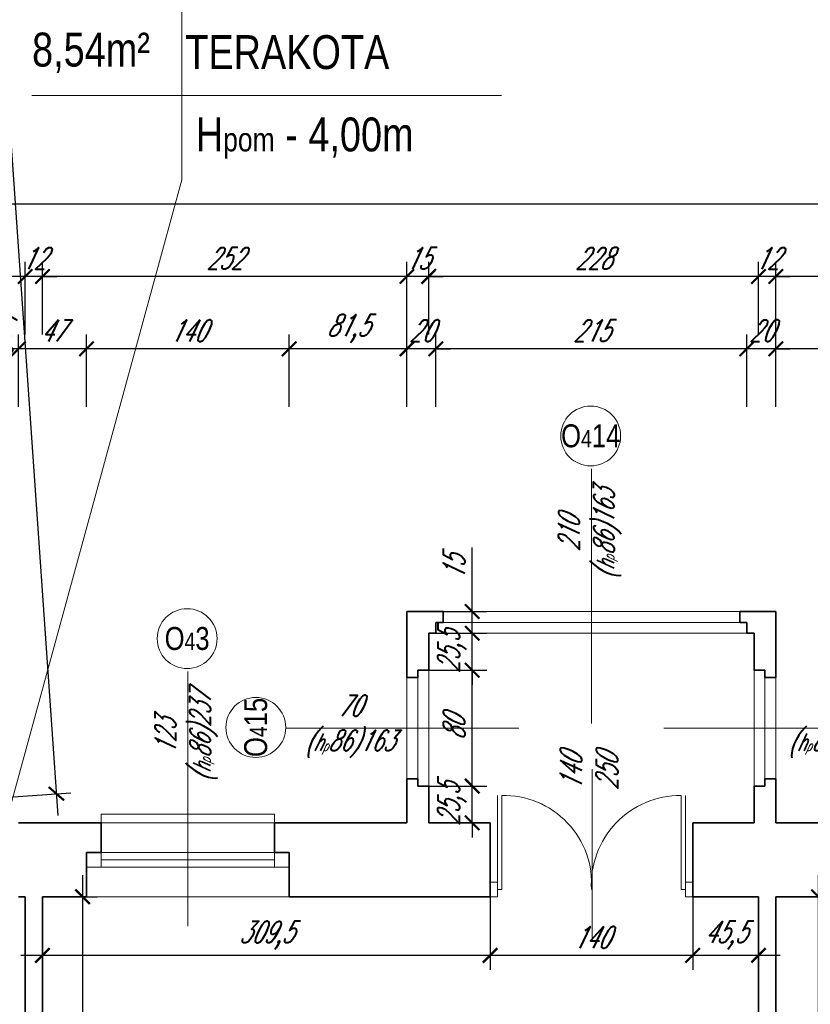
# Model space of a CAD drawing. Header units: millimetres. Extents: x 402 to 79005, y -7782 to 89952.
# Tile 48 of 256: x 23117 to 23664, y 17553 to 18233. Entities that reach past the tile are written whole.
import ezdxf

# ---------------------------------------------------------------- set-up
doc = ezdxf.new("R2010")
doc.units = ezdxf.units.MM
doc.header["$LTSCALE"] = 10
doc.linetypes.add('DASHED', pattern=[19.05, 12.7, -6.35])
doc.layers.get('0').update_dxf_attribs({"lineweight": 0})
doc.layers.get('Defpoints').update_dxf_attribs({"color": 253})
for name, color, linetype, lineweight in [('01 parter - ściany', 253, 'Continuous', 35), ('03-01_okna', 253, 'Continuous', 15), ('03_drzwi', 253, 'Continuous', 15), ('04-1_widok', 253, 'Continuous', 5), ('05-01_wymiary', 253, 'Continuous', 5), ('05-03_opis', 253, 'Continuous', 5)]:
    doc.layers.add(name, color=color, linetype=linetype, lineweight=lineweight)
doc.styles.add('ariel', font='ARIAL.TTF', dxfattribs={"width": 0.8})
doc.styles.add('ariel_wym', font='simplex.shx', dxfattribs={"width": 0.65, "oblique": 25})
doc.dimstyles.new('ariel 50', dxfattribs={"dimtxt": 15, "dimasz": 10, "dimexe": 10, "dimexo": 0, "dimgap": 5, "dimtad": 1, "dimdec": 1, "dimrnd": 0.5, "dimtxsty": 'ariel_wym', "dimblk": 'ARCHTICK', "dimcen": 2.5, "dimdle": 15, "dimazin": 0, "dimtfac": 1, "dimtdec": 1, "dimtix": 1, "dimtmove": 0, "dimatfit": 3, "dimldrblk": 'DOT', "dimfxl": 0, "dimarcsym": 0})
doc.dimstyles.new('ariel 50 wnętrze', dxfattribs={"dimtxt": 15, "dimasz": 10, "dimexe": 10, "dimexo": 0, "dimgap": 5, "dimtad": 1, "dimdec": 1, "dimrnd": 0.5, "dimtxsty": 'ariel_wym', "dimblk": 'ARCHTICK', "dimcen": 2.5, "dimdle": 15, "dimazin": 0, "dimtfac": 1, "dimtdec": 1, "dimtix": 1, "dimtmove": 0, "dimatfit": 3, "dimldrblk": 'DOT', "dimfxl": 0, "dimarcsym": 0})

# ---------------------------------------------------------------- blocks, each defined once
blk = doc.blocks.new('_ArchTick')
at = {"color": 0, "linetype": 'ByBlock', "const_width": 0.15}
blk.add_lwpolyline([(-0.5, -0.5), (0.5, 0.5)], dxfattribs=at)
blk = doc.blocks.new('*D3335')
at = {"layer": '05-01_wymiary', "color": 0, "lineweight": -2}
for p, q in [((23096.84, 18356.4), (23143.88, 17683.64)), ((23057.98, 18338.64), (23107.86, 18342.13)), ((23102.93, 17695.81), (23152.81, 17699.3))]:
    blk.add_line(p, q, dxfattribs=at)
at = {"layer": 'Defpoints', "color": 0, "lineweight": 0}
for p in [(22809.31, 18321.25), (23142.84, 17698.6), (22854.26, 17678.43)]:
    blk.add_point(p, dxfattribs=at)
at = {"layer": '05-01_wymiary', "color": 0, "lineweight": -2, "xscale": 10, "yscale": 10, "zscale": 10}
for p, rotation in [((23097.88, 18341.43), 94.0000000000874), ((23142.84, 17698.6), 274.0000000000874)]:
    blk.add_blockref('_ArchTick', p, dxfattribs=dict(at, rotation=rotation))
at = {"layer": '05-01_wymiary', "color": 0, "insert": (23106.47, 18019.05), "char_height": 15, "attachment_point": 5, "rotation": 94, "style": 'ariel_wym'}
blk.add_mtext('644,5', dxfattribs=at)
blk = doc.blocks.new('_Dot')
at = {"color": 0, "linetype": 'ByBlock', "lineweight": -2}
blk.add_line((-0.5, 0), (-1, 0), dxfattribs=at)
at = {"color": 0, "linetype": 'ByBlock', "const_width": 0.5}
blk.add_lwpolyline([(-0.25, 0, 1), (0.25, 0, 1)], format="xyb", close=True, dxfattribs=at)
blk = doc.blocks.new('*D2943')
at = {"layer": '05-01_wymiary', "color": 0, "lineweight": -2}
for p, q in [((23669.68, 17259.4), (23669.68, 17642.4)), ((23659.68, 17627.4), (23679.68, 17627.4)), ((23659.68, 17274.4), (23679.68, 17274.4))]:
    blk.add_line(p, q, dxfattribs=at)
at = {"layer": 'Defpoints', "color": 0, "lineweight": 0}
for p in [(23640.23, 17627.4), (23669.68, 17627.4), (23640.23, 17274.4)]:
    blk.add_point(p, dxfattribs=at)
at = {"layer": '05-01_wymiary', "color": 0, "lineweight": -2, "xscale": 10, "yscale": 10, "zscale": 10}
for p, rotation in [((23669.68, 17627.4), 90), ((23669.68, 17274.4), 270)]:
    blk.add_blockref('_ArchTick', p, dxfattribs=dict(at, rotation=rotation))
at = {"layer": '05-01_wymiary', "color": 0, "insert": (23657.18, 17450.9), "char_height": 15, "attachment_point": 5, "rotation": 90, "style": 'ariel_wym'}
blk.add_mtext('353', dxfattribs=at)
blk = doc.blocks.new('*D2956')
at = {"layer": '05-01_wymiary', "color": 0, "lineweight": -2}
for p, q in [((23160.95, 17642.4), (23160.95, 17259.4)), ((23150.95, 17627.4), (23170.95, 17627.4)), ((23150.95, 17274.4), (23170.95, 17274.4))]:
    blk.add_line(p, q, dxfattribs=at)
at = {"layer": 'Defpoints', "color": 0, "lineweight": 0}
for p in [(23133.23, 17627.4), (23133.23, 17274.4), (23160.95, 17274.4)]:
    blk.add_point(p, dxfattribs=at)
at = {"layer": '05-01_wymiary', "color": 0, "lineweight": -2, "xscale": 10, "yscale": 10, "zscale": 10}
for p, rotation in [((23160.95, 17627.4), 90), ((23160.95, 17274.4), 270)]:
    blk.add_blockref('_ArchTick', p, dxfattribs=dict(at, rotation=rotation))
at = {"layer": '05-01_wymiary', "color": 0, "insert": (23148.45, 17450.9), "char_height": 15, "attachment_point": 5, "rotation": 90, "style": 'ariel_wym'}
blk.add_mtext('353', dxfattribs=at)
blk = doc.blocks.new('*D3009')
at = {"layer": '05-01_wymiary', "color": 0, "lineweight": -2}
for p, q in [((23640.22, 17965.92), (23640.22, 18015.92)), ((23718.23, 17965.92), (23718.23, 18015.92)), ((23733.23, 18005.92), (23625.22, 18005.92))]:
    blk.add_line(p, q, dxfattribs=at)
at = {"layer": 'Defpoints', "color": 0, "lineweight": 0}
for p in [(23640.22, 18005.92), (23640.22, 17824.4), (23718.23, 17627.4)]:
    blk.add_point(p, dxfattribs=at)
at = {"layer": '05-01_wymiary', "color": 0, "lineweight": -2, "xscale": 10, "yscale": 10, "zscale": 10, "rotation": 180}
blk.add_blockref('_ArchTick', (23640.22, 18005.92), dxfattribs=at)
at = {"layer": '05-01_wymiary', "color": 0, "lineweight": -2, "xscale": 10, "yscale": 10, "zscale": 10}
blk.add_blockref('_ArchTick', (23718.23, 18005.92), dxfattribs=at)
at = {"layer": '05-01_wymiary', "color": 0, "insert": (23679.23, 18018.42), "char_height": 15, "attachment_point": 5, "style": 'ariel_wym'}
blk.add_mtext('78', dxfattribs=at)
blk = doc.blocks.new('*D3010')
at = {"layer": '05-01_wymiary', "color": 0, "lineweight": -2}
for p, q in [((23405.22, 17965.92), (23405.22, 18015.92)), ((23620.22, 17965.92), (23620.22, 18015.92)), ((23635.22, 18005.92), (23390.22, 18005.92))]:
    blk.add_line(p, q, dxfattribs=at)
at = {"layer": 'Defpoints', "color": 0, "lineweight": 0}
for p in [(23405.22, 18005.92), (23405.22, 17809.4), (23620.22, 17809.4)]:
    blk.add_point(p, dxfattribs=at)
at = {"layer": '05-01_wymiary', "color": 0, "lineweight": -2, "xscale": 10, "yscale": 10, "zscale": 10, "rotation": 180}
blk.add_blockref('_ArchTick', (23405.22, 18005.92), dxfattribs=at)
at = {"layer": '05-01_wymiary', "color": 0, "lineweight": -2, "xscale": 10, "yscale": 10, "zscale": 10}
blk.add_blockref('_ArchTick', (23620.22, 18005.92), dxfattribs=at)
at = {"layer": '05-01_wymiary', "color": 0, "insert": (23512.72, 18018.42), "char_height": 15, "attachment_point": 5, "style": 'ariel_wym'}
blk.add_mtext('215', dxfattribs=at)
blk = doc.blocks.new('*D3011')
at = {"layer": '05-01_wymiary', "color": 0, "lineweight": -2}
for p, q in [((23385.22, 17965.92), (23385.22, 18015.92)), ((23405.22, 17965.92), (23405.22, 18015.92)), ((23385.22, 18005.92), (23375.22, 18005.92)), ((23405.22, 18005.92), (23385.22, 18005.92)), ((23405.22, 18005.92), (23415.22, 18005.92))]:
    blk.add_line(p, q, dxfattribs=at)
at = {"layer": 'Defpoints', "color": 0, "lineweight": 0}
for p in [(23385.22, 18005.92), (23385.22, 17824.4), (23405.22, 17809.4)]:
    blk.add_point(p, dxfattribs=at)
at = {"layer": '05-01_wymiary', "color": 0, "lineweight": -2, "xscale": 10, "yscale": 10, "zscale": 10}
blk.add_blockref('_ArchTick', (23385.22, 18005.92), dxfattribs=at)
at = {"layer": '05-01_wymiary', "color": 0, "lineweight": -2, "xscale": 10, "yscale": 10, "zscale": 10, "rotation": 180}
blk.add_blockref('_ArchTick', (23405.22, 18005.92), dxfattribs=at)
at = {"layer": '05-01_wymiary', "color": 0, "insert": (23395.22, 18018.42), "char_height": 15, "attachment_point": 5, "style": 'ariel_wym'}
blk.add_mtext('20', dxfattribs=at)
blk = doc.blocks.new('*D3012')
at = {"layer": '05-01_wymiary', "color": 0, "lineweight": -2}
for p, q in [((23620.22, 17965.92), (23620.22, 18015.92)), ((23640.22, 17965.92), (23640.22, 18015.92)), ((23620.22, 18005.92), (23610.22, 18005.92)), ((23640.22, 18005.92), (23620.22, 18005.92)), ((23640.22, 18005.92), (23650.22, 18005.92))]:
    blk.add_line(p, q, dxfattribs=at)
at = {"layer": 'Defpoints', "color": 0, "lineweight": 0}
for p in [(23620.22, 18005.92), (23640.22, 17824.4), (23620.22, 17809.4)]:
    blk.add_point(p, dxfattribs=at)
at = {"layer": '05-01_wymiary', "color": 0, "lineweight": -2, "xscale": 10, "yscale": 10, "zscale": 10}
blk.add_blockref('_ArchTick', (23620.22, 18005.92), dxfattribs=at)
at = {"layer": '05-01_wymiary', "color": 0, "lineweight": -2, "xscale": 10, "yscale": 10, "zscale": 10, "rotation": 180}
blk.add_blockref('_ArchTick', (23640.22, 18005.92), dxfattribs=at)
at = {"layer": '05-01_wymiary', "color": 0, "insert": (23630.22, 18018.42), "char_height": 15, "attachment_point": 5, "style": 'ariel_wym'}
blk.add_mtext('20', dxfattribs=at)
blk = doc.blocks.new('*D3013')
at = {"layer": '05-01_wymiary', "color": 0, "lineweight": -2}
for p, q in [((23303.72, 17965.92), (23303.72, 18015.92)), ((23385.22, 17965.92), (23385.22, 18015.92)), ((23400.22, 18005.92), (23288.72, 18005.92))]:
    blk.add_line(p, q, dxfattribs=at)
at = {"layer": 'Defpoints', "color": 0, "lineweight": 0}
for p in [(23303.72, 18005.92), (23385.22, 17824.4), (23303.72, 17627.4)]:
    blk.add_point(p, dxfattribs=at)
at = {"layer": '05-01_wymiary', "color": 0, "lineweight": -2, "xscale": 10, "yscale": 10, "zscale": 10, "rotation": 180}
blk.add_blockref('_ArchTick', (23303.72, 18005.92), dxfattribs=at)
at = {"layer": '05-01_wymiary', "color": 0, "lineweight": -2, "xscale": 10, "yscale": 10, "zscale": 10}
blk.add_blockref('_ArchTick', (23385.22, 18005.92), dxfattribs=at)
at = {"layer": '05-01_wymiary', "color": 0, "insert": (23344.47, 18019.85), "char_height": 15, "attachment_point": 5, "style": 'ariel_wym'}
blk.add_mtext('81,5', dxfattribs=at)
blk = doc.blocks.new('*D3014')
at = {"layer": '05-01_wymiary', "color": 0, "lineweight": -2}
for p, q in [((23163.72, 17965.92), (23163.72, 18015.92)), ((23303.72, 17965.92), (23303.72, 18015.92)), ((23318.72, 18005.92), (23148.72, 18005.92))]:
    blk.add_line(p, q, dxfattribs=at)
at = {"layer": 'Defpoints', "color": 0, "lineweight": 0}
for p in [(23163.72, 18005.92), (23163.72, 17627.4), (23303.72, 17627.4)]:
    blk.add_point(p, dxfattribs=at)
at = {"layer": '05-01_wymiary', "color": 0, "lineweight": -2, "xscale": 10, "yscale": 10, "zscale": 10, "rotation": 180}
blk.add_blockref('_ArchTick', (23163.72, 18005.92), dxfattribs=at)
at = {"layer": '05-01_wymiary', "color": 0, "lineweight": -2, "xscale": 10, "yscale": 10, "zscale": 10}
blk.add_blockref('_ArchTick', (23303.72, 18005.92), dxfattribs=at)
at = {"layer": '05-01_wymiary', "color": 0, "insert": (23233.72, 18018.42), "char_height": 15, "attachment_point": 5, "style": 'ariel_wym'}
blk.add_mtext('140', dxfattribs=at)
blk = doc.blocks.new('*D3015')
at = {"layer": '05-01_wymiary', "color": 0, "lineweight": -2}
for p, q in [((23116.73, 17965.92), (23116.73, 18015.92)), ((23163.72, 17965.92), (23163.72, 18015.92)), ((23178.72, 18005.92), (23101.73, 18005.92))]:
    blk.add_line(p, q, dxfattribs=at)
at = {"layer": 'Defpoints', "color": 0, "lineweight": 0}
for p in [(23116.73, 18005.92), (23116.73, 17627.43), (23163.72, 17627.4)]:
    blk.add_point(p, dxfattribs=at)
at = {"layer": '05-01_wymiary', "color": 0, "lineweight": -2, "xscale": 10, "yscale": 10, "zscale": 10, "rotation": 180}
blk.add_blockref('_ArchTick', (23116.73, 18005.92), dxfattribs=at)
at = {"layer": '05-01_wymiary', "color": 0, "lineweight": -2, "xscale": 10, "yscale": 10, "zscale": 10}
blk.add_blockref('_ArchTick', (23163.72, 18005.92), dxfattribs=at)
at = {"layer": '05-01_wymiary', "color": 0, "insert": (23140.22, 18018.42), "char_height": 15, "attachment_point": 5, "style": 'ariel_wym'}
blk.add_mtext('47', dxfattribs=at)
blk = doc.blocks.new('*D3016')
at = {"layer": '05-01_wymiary', "color": 0, "lineweight": -2}
for p, q in [((22976.73, 17965.92), (22976.73, 18015.92)), ((23116.73, 17965.92), (23116.73, 18015.92)), ((23131.73, 18005.92), (22961.73, 18005.92))]:
    blk.add_line(p, q, dxfattribs=at)
at = {"layer": 'Defpoints', "color": 0, "lineweight": 0}
for p in [(22976.73, 18005.92), (22976.73, 17627.43), (23116.73, 17627.43)]:
    blk.add_point(p, dxfattribs=at)
at = {"layer": '05-01_wymiary', "color": 0, "lineweight": -2, "xscale": 10, "yscale": 10, "zscale": 10, "rotation": 180}
blk.add_blockref('_ArchTick', (22976.73, 18005.92), dxfattribs=at)
at = {"layer": '05-01_wymiary', "color": 0, "lineweight": -2, "xscale": 10, "yscale": 10, "zscale": 10}
blk.add_blockref('_ArchTick', (23116.73, 18005.92), dxfattribs=at)
at = {"layer": '05-01_wymiary', "color": 0, "insert": (23046.73, 18018.42), "char_height": 15, "attachment_point": 5, "style": 'ariel_wym'}
blk.add_mtext('140', dxfattribs=at)
blk = doc.blocks.new('*D3036')
at = {"layer": '05-01_wymiary', "color": 0, "lineweight": -2}
for p, q in [((23640.23, 18015.92), (23640.23, 18065.92)), ((24109.23, 18015.92), (24109.23, 18065.92)), ((24124.23, 18055.92), (23625.23, 18055.92))]:
    blk.add_line(p, q, dxfattribs=at)
at = {"layer": 'Defpoints', "color": 0, "lineweight": 0}
for p in [(23640.23, 18055.92), (24109.23, 17824.4), (23640.23, 17627.4)]:
    blk.add_point(p, dxfattribs=at)
at = {"layer": '05-01_wymiary', "color": 0, "lineweight": -2, "xscale": 10, "yscale": 10, "zscale": 10, "rotation": 180}
blk.add_blockref('_ArchTick', (23640.23, 18055.92), dxfattribs=at)
at = {"layer": '05-01_wymiary', "color": 0, "lineweight": -2, "xscale": 10, "yscale": 10, "zscale": 10}
blk.add_blockref('_ArchTick', (24109.23, 18055.92), dxfattribs=at)
at = {"layer": '05-01_wymiary', "color": 0, "insert": (23874.73, 18068.42), "char_height": 15, "attachment_point": 5, "style": 'ariel_wym'}
blk.add_mtext('469', dxfattribs=at)
blk = doc.blocks.new('*D3037')
at = {"layer": '05-01_wymiary', "color": 0, "lineweight": -2}
for p, q in [((23628.23, 18015.92), (23628.23, 18065.92)), ((23640.23, 18015.92), (23640.23, 18065.92)), ((23628.23, 18055.92), (23618.23, 18055.92)), ((23640.23, 18055.92), (23628.23, 18055.92)), ((23640.23, 18055.92), (23650.23, 18055.92))]:
    blk.add_line(p, q, dxfattribs=at)
at = {"layer": 'Defpoints', "color": 0, "lineweight": 0}
for p in [(23628.23, 18055.92), (23628.23, 17627.4), (23640.23, 17627.4)]:
    blk.add_point(p, dxfattribs=at)
at = {"layer": '05-01_wymiary', "color": 0, "lineweight": -2, "xscale": 10, "yscale": 10, "zscale": 10}
blk.add_blockref('_ArchTick', (23628.23, 18055.92), dxfattribs=at)
at = {"layer": '05-01_wymiary', "color": 0, "lineweight": -2, "xscale": 10, "yscale": 10, "zscale": 10, "rotation": 180}
blk.add_blockref('_ArchTick', (23640.23, 18055.92), dxfattribs=at)
at = {"layer": '05-01_wymiary', "color": 0, "insert": (23634.23, 18068.42), "char_height": 15, "attachment_point": 5, "style": 'ariel_wym'}
blk.add_mtext('12', dxfattribs=at)
blk = doc.blocks.new('*D3038')
at = {"layer": '05-01_wymiary', "color": 0, "lineweight": -2}
for p, q in [((23400.22, 18015.92), (23400.22, 18065.92)), ((23628.23, 18015.92), (23628.23, 18065.92)), ((23643.23, 18055.92), (23385.22, 18055.92))]:
    blk.add_line(p, q, dxfattribs=at)
at = {"layer": 'Defpoints', "color": 0, "lineweight": 0}
for p in [(23400.22, 18055.92), (23400.22, 17809.4), (23628.23, 17627.4)]:
    blk.add_point(p, dxfattribs=at)
at = {"layer": '05-01_wymiary', "color": 0, "lineweight": -2, "xscale": 10, "yscale": 10, "zscale": 10, "rotation": 180}
blk.add_blockref('_ArchTick', (23400.22, 18055.92), dxfattribs=at)
at = {"layer": '05-01_wymiary', "color": 0, "lineweight": -2, "xscale": 10, "yscale": 10, "zscale": 10}
blk.add_blockref('_ArchTick', (23628.23, 18055.92), dxfattribs=at)
at = {"layer": '05-01_wymiary', "color": 0, "insert": (23514.23, 18068.42), "char_height": 15, "attachment_point": 5, "style": 'ariel_wym'}
blk.add_mtext('228', dxfattribs=at)
blk = doc.blocks.new('*D3039')
at = {"layer": '05-01_wymiary', "color": 0, "lineweight": -2}
for p, q in [((23385.22, 18015.92), (23385.22, 18065.92)), ((23400.22, 18015.92), (23400.22, 18065.92)), ((23385.22, 18055.92), (23375.22, 18055.92)), ((23400.22, 18055.92), (23385.22, 18055.92)), ((23400.22, 18055.92), (23410.22, 18055.92))]:
    blk.add_line(p, q, dxfattribs=at)
at = {"layer": 'Defpoints', "color": 0, "lineweight": 0}
for p in [(23385.22, 18055.92), (23385.22, 17824.4), (23400.22, 17809.4)]:
    blk.add_point(p, dxfattribs=at)
at = {"layer": '05-01_wymiary', "color": 0, "lineweight": -2, "xscale": 10, "yscale": 10, "zscale": 10}
blk.add_blockref('_ArchTick', (23385.22, 18055.92), dxfattribs=at)
at = {"layer": '05-01_wymiary', "color": 0, "lineweight": -2, "xscale": 10, "yscale": 10, "zscale": 10, "rotation": 180}
blk.add_blockref('_ArchTick', (23400.22, 18055.92), dxfattribs=at)
at = {"layer": '05-01_wymiary', "color": 0, "insert": (23392.72, 18068.42), "char_height": 15, "attachment_point": 5, "style": 'ariel_wym'}
blk.add_mtext('15', dxfattribs=at)
blk = doc.blocks.new('*D3040')
at = {"layer": '05-01_wymiary', "color": 0, "lineweight": -2}
for p, q in [((23133.23, 18015.92), (23133.23, 18065.92)), ((23385.22, 18015.92), (23385.22, 18065.92)), ((23400.22, 18055.92), (23118.23, 18055.92))]:
    blk.add_line(p, q, dxfattribs=at)
at = {"layer": 'Defpoints', "color": 0, "lineweight": 0}
for p in [(23133.23, 18055.92), (23385.22, 17824.4), (23133.23, 17627.4)]:
    blk.add_point(p, dxfattribs=at)
at = {"layer": '05-01_wymiary', "color": 0, "lineweight": -2, "xscale": 10, "yscale": 10, "zscale": 10, "rotation": 180}
blk.add_blockref('_ArchTick', (23133.23, 18055.92), dxfattribs=at)
at = {"layer": '05-01_wymiary', "color": 0, "lineweight": -2, "xscale": 10, "yscale": 10, "zscale": 10}
blk.add_blockref('_ArchTick', (23385.22, 18055.92), dxfattribs=at)
at = {"layer": '05-01_wymiary', "color": 0, "insert": (23259.23, 18068.42), "char_height": 15, "attachment_point": 5, "style": 'ariel_wym'}
blk.add_mtext('252', dxfattribs=at)
blk = doc.blocks.new('*D3041')
at = {"layer": '05-01_wymiary', "color": 0, "lineweight": -2}
for p, q in [((23121.23, 18015.92), (23121.23, 18065.92)), ((23133.23, 18015.92), (23133.23, 18065.92)), ((23121.23, 18055.92), (23111.23, 18055.92)), ((23133.23, 18055.92), (23121.23, 18055.92)), ((23133.23, 18055.92), (23143.23, 18055.92))]:
    blk.add_line(p, q, dxfattribs=at)
at = {"layer": 'Defpoints', "color": 0, "lineweight": 0}
for p in [(23121.23, 18055.92), (23121.23, 17627.4), (23133.23, 17627.4)]:
    blk.add_point(p, dxfattribs=at)
at = {"layer": '05-01_wymiary', "color": 0, "lineweight": -2, "xscale": 10, "yscale": 10, "zscale": 10}
blk.add_blockref('_ArchTick', (23121.23, 18055.92), dxfattribs=at)
at = {"layer": '05-01_wymiary', "color": 0, "lineweight": -2, "xscale": 10, "yscale": 10, "zscale": 10, "rotation": 180}
blk.add_blockref('_ArchTick', (23133.23, 18055.92), dxfattribs=at)
at = {"layer": '05-01_wymiary', "color": 0, "insert": (23127.23, 18068.42), "char_height": 15, "attachment_point": 5, "style": 'ariel_wym'}
blk.add_mtext('12', dxfattribs=at)
blk = doc.blocks.new('*D3042')
at = {"layer": '05-01_wymiary', "color": 0, "lineweight": -2}
for p, q in [((22857.82, 18015.92), (22857.82, 18065.92)), ((23121.23, 18015.92), (23121.23, 18065.92)), ((23136.23, 18055.92), (22842.82, 18055.92))]:
    blk.add_line(p, q, dxfattribs=at)
at = {"layer": 'Defpoints', "color": 0, "lineweight": 0}
for p in [(22857.82, 18055.92), (22857.82, 17627.4), (23121.23, 17627.4)]:
    blk.add_point(p, dxfattribs=at)
at = {"layer": '05-01_wymiary', "color": 0, "lineweight": -2, "xscale": 10, "yscale": 10, "zscale": 10, "rotation": 180}
blk.add_blockref('_ArchTick', (22857.82, 18055.92), dxfattribs=at)
at = {"layer": '05-01_wymiary', "color": 0, "lineweight": -2, "xscale": 10, "yscale": 10, "zscale": 10}
blk.add_blockref('_ArchTick', (23121.23, 18055.92), dxfattribs=at)
at = {"layer": '05-01_wymiary', "color": 0, "insert": (22989.53, 18069.85), "char_height": 15, "attachment_point": 5, "style": 'ariel_wym'}
blk.add_mtext('263,5', dxfattribs=at)
blk = doc.blocks.new('*D3043')
at = {"layer": '05-01_wymiary', "color": 0, "lineweight": -2}
for p, q in [((22857.82, 18065.92), (22857.82, 18115.92)), ((27678.23, 18065.92), (27678.23, 18115.92)), ((27693.23, 18105.92), (22842.82, 18105.92))]:
    blk.add_line(p, q, dxfattribs=at)
at = {"layer": 'Defpoints', "color": 0, "lineweight": 0}
for p in [(22857.82, 18105.92), (27678.23, 17640.4), (22857.82, 17627.4)]:
    blk.add_point(p, dxfattribs=at)
at = {"layer": '05-01_wymiary', "color": 0, "lineweight": -2, "xscale": 10, "yscale": 10, "zscale": 10, "rotation": 180}
blk.add_blockref('_ArchTick', (22857.82, 18105.92), dxfattribs=at)
at = {"layer": '05-01_wymiary', "color": 0, "lineweight": -2, "xscale": 10, "yscale": 10, "zscale": 10}
blk.add_blockref('_ArchTick', (27678.23, 18105.92), dxfattribs=at)
at = {"layer": '05-01_wymiary', "color": 0, "insert": (25268.03, 18119.85), "char_height": 15, "attachment_point": 5, "style": 'ariel_wym'}
blk.add_mtext('4820,5', dxfattribs=at)
blk = doc.blocks.new('*D3046')
at = {"layer": '05-01_wymiary', "color": 0, "lineweight": -2}
for p, q in [((23582.72, 17626.91), (23582.72, 17576.91)), ((23628.23, 17626.91), (23628.23, 17576.91)), ((23643.23, 17586.91), (23567.72, 17586.91))]:
    blk.add_line(p, q, dxfattribs=at)
at = {"layer": 'Defpoints', "color": 0, "lineweight": 0}
for p in [(23582.72, 17627.4), (23628.23, 17627.4), (23582.72, 17586.91)]:
    blk.add_point(p, dxfattribs=at)
at = {"layer": '05-01_wymiary', "color": 0, "lineweight": -2, "xscale": 10, "yscale": 10, "zscale": 10, "rotation": 180}
blk.add_blockref('_ArchTick', (23582.72, 17586.91), dxfattribs=at)
at = {"layer": '05-01_wymiary', "color": 0, "lineweight": -2, "xscale": 10, "yscale": 10, "zscale": 10}
blk.add_blockref('_ArchTick', (23628.23, 17586.91), dxfattribs=at)
at = {"layer": '05-01_wymiary', "color": 0, "insert": (23605.48, 17600.84), "char_height": 15, "attachment_point": 5, "style": 'ariel_wym'}
blk.add_mtext('45,5', dxfattribs=at)
blk = doc.blocks.new('*D3047')
at = {"layer": '05-01_wymiary', "color": 0, "lineweight": -2}
for p, q in [((23442.72, 17626.91), (23442.72, 17576.91)), ((23582.72, 17626.91), (23582.72, 17576.91)), ((23597.72, 17586.91), (23427.72, 17586.91))]:
    blk.add_line(p, q, dxfattribs=at)
at = {"layer": 'Defpoints', "color": 0, "lineweight": 0}
for p in [(23442.72, 17627.4), (23582.72, 17627.4), (23442.72, 17586.91)]:
    blk.add_point(p, dxfattribs=at)
at = {"layer": '05-01_wymiary', "color": 0, "lineweight": -2, "xscale": 10, "yscale": 10, "zscale": 10, "rotation": 180}
blk.add_blockref('_ArchTick', (23442.72, 17586.91), dxfattribs=at)
at = {"layer": '05-01_wymiary', "color": 0, "lineweight": -2, "xscale": 10, "yscale": 10, "zscale": 10}
blk.add_blockref('_ArchTick', (23582.72, 17586.91), dxfattribs=at)
at = {"layer": '05-01_wymiary', "color": 0, "insert": (23512.72, 17599.41), "char_height": 15, "attachment_point": 5, "style": 'ariel_wym'}
blk.add_mtext('140', dxfattribs=at)
blk = doc.blocks.new('*D3048')
at = {"layer": '05-01_wymiary', "color": 0, "lineweight": -2}
for p, q in [((23133.23, 17626.91), (23133.23, 17576.91)), ((23442.72, 17626.91), (23442.72, 17576.91)), ((23457.72, 17586.91), (23118.23, 17586.91))]:
    blk.add_line(p, q, dxfattribs=at)
at = {"layer": 'Defpoints', "color": 0, "lineweight": 0}
for p in [(23133.23, 17627.4), (23442.72, 17627.4), (23133.23, 17586.91)]:
    blk.add_point(p, dxfattribs=at)
at = {"layer": '05-01_wymiary', "color": 0, "lineweight": -2, "xscale": 10, "yscale": 10, "zscale": 10, "rotation": 180}
blk.add_blockref('_ArchTick', (23133.23, 17586.91), dxfattribs=at)
at = {"layer": '05-01_wymiary', "color": 0, "lineweight": -2, "xscale": 10, "yscale": 10, "zscale": 10}
blk.add_blockref('_ArchTick', (23442.72, 17586.91), dxfattribs=at)
at = {"layer": '05-01_wymiary', "color": 0, "insert": (23287.98, 17600.84), "char_height": 15, "attachment_point": 5, "style": 'ariel_wym'}
blk.add_mtext('309,5', dxfattribs=at)
blk = doc.blocks.new('*D3049')
at = {"layer": '05-01_wymiary', "color": 0, "lineweight": -2}
for p, q in [((23430.31, 17703.89), (23430.31, 17713.89)), ((23400.23, 17703.89), (23440.31, 17703.89)), ((23430.31, 17678.41), (23430.31, 17703.89)), ((23400.23, 17678.41), (23440.31, 17678.41)), ((23430.31, 17678.41), (23430.31, 17668.41))]:
    blk.add_line(p, q, dxfattribs=at)
at = {"layer": 'Defpoints', "color": 0, "lineweight": 0}
for p in [(23400.23, 17703.89), (23430.31, 17703.89), (23400.23, 17678.41)]:
    blk.add_point(p, dxfattribs=at)
at = {"layer": '05-01_wymiary', "color": 0, "lineweight": -2, "xscale": 10, "yscale": 10, "zscale": 10}
for p, rotation in [((23430.31, 17703.89), 270), ((23430.31, 17678.41), 90)]:
    blk.add_blockref('_ArchTick', p, dxfattribs=dict(at, rotation=rotation))
at = {"layer": '05-01_wymiary', "color": 0, "insert": (23416.38, 17691.15), "char_height": 15, "attachment_point": 5, "rotation": 90, "style": 'ariel_wym'}
blk.add_mtext('25,5', dxfattribs=at)
blk = doc.blocks.new('*D3050')
at = {"layer": '05-01_wymiary', "color": 0, "lineweight": -2}
for p, q in [((23430.31, 17688.89), (23430.31, 17798.89)), ((23400.23, 17783.89), (23440.31, 17783.89)), ((23400.23, 17703.89), (23440.31, 17703.89))]:
    blk.add_line(p, q, dxfattribs=at)
at = {"layer": 'Defpoints', "color": 0, "lineweight": 0}
for p in [(23400.23, 17783.89), (23430.31, 17783.89), (23400.23, 17703.89)]:
    blk.add_point(p, dxfattribs=at)
at = {"layer": '05-01_wymiary', "color": 0, "lineweight": -2, "xscale": 10, "yscale": 10, "zscale": 10}
for p, rotation in [((23430.31, 17783.89), 90), ((23430.31, 17703.89), 270)]:
    blk.add_blockref('_ArchTick', p, dxfattribs=dict(at, rotation=rotation))
at = {"layer": '05-01_wymiary', "color": 0, "insert": (23417.81, 17743.89), "char_height": 15, "attachment_point": 5, "rotation": 90, "style": 'ariel_wym'}
blk.add_mtext('80', dxfattribs=at)
blk = doc.blocks.new('*D3051')
at = {"layer": '05-01_wymiary', "color": 0, "lineweight": -2}
for p, q in [((23430.31, 17809.4), (23430.31, 17819.4)), ((23400.22, 17809.4), (23440.31, 17809.4)), ((23430.31, 17783.89), (23430.31, 17809.4)), ((23400.23, 17783.89), (23440.31, 17783.89)), ((23430.31, 17783.89), (23430.31, 17773.89))]:
    blk.add_line(p, q, dxfattribs=at)
at = {"layer": 'Defpoints', "color": 0, "lineweight": 0}
for p in [(23400.22, 17809.4), (23430.31, 17809.4), (23400.23, 17783.89)]:
    blk.add_point(p, dxfattribs=at)
at = {"layer": '05-01_wymiary', "color": 0, "lineweight": -2, "xscale": 10, "yscale": 10, "zscale": 10}
for p, rotation in [((23430.31, 17809.4), 270), ((23430.31, 17783.89), 90)]:
    blk.add_blockref('_ArchTick', p, dxfattribs=dict(at, rotation=rotation))
at = {"layer": '05-01_wymiary', "color": 0, "insert": (23416.38, 17796.64), "char_height": 15, "attachment_point": 5, "rotation": 90, "style": 'ariel_wym'}
blk.add_mtext('25,5', dxfattribs=at)
blk = doc.blocks.new('*D3052')
at = {"layer": '05-01_wymiary', "color": 0, "lineweight": -2}
for p, q in [((23430.31, 17824.4), (23430.31, 17868.57)), ((23430.31, 17794.4), (23430.31, 17839.4)), ((23390.31, 17824.4), (23440.31, 17824.4)), ((23400.22, 17809.4), (23440.31, 17809.4))]:
    blk.add_line(p, q, dxfattribs=at)
at = {"layer": 'Defpoints', "color": 0, "lineweight": 0}
for p in [(23385.22, 17824.4), (23430.31, 17824.4), (23400.22, 17809.4)]:
    blk.add_point(p, dxfattribs=at)
at = {"layer": '05-01_wymiary', "color": 0, "lineweight": -2, "xscale": 10, "yscale": 10, "zscale": 10}
for p, rotation in [((23430.31, 17824.4), 90), ((23430.31, 17809.4), 270)]:
    blk.add_blockref('_ArchTick', p, dxfattribs=dict(at, rotation=rotation))
at = {"layer": '05-01_wymiary', "color": 0, "insert": (23417.81, 17854.74), "char_height": 15, "attachment_point": 5, "rotation": 90, "style": 'ariel_wym'}
blk.add_mtext('15', dxfattribs=at)

msp = doc.modelspace()

# ---------------------------------------------------------------- linework, layer by layer
at = {"layer": '01 parter - ściany'}
for p, q in [((23410.225, 17824.403), (23385.225, 17824.404)), ((23385.225, 17824.404), (23385.226, 17778.886)), ((23410.225, 17824.403), (23410.225, 17816.903)), ((23615.225, 17824.403), (23615.225, 17816.903)), ((23615.225, 17824.403), (23640.225, 17824.403)), ((23640.225, 17824.403), (23640.223, 17778.886)), ((23405.225, 17816.903), (23405.225, 17809.403)), ((23405.225, 17816.903), (23410.225, 17816.903)), ((23620.225, 17816.903), (23615.225, 17816.903)), ((23620.225, 17809.403), (23620.225, 17816.903)), ((23400.225, 17809.403), (23400.225, 17783.886)), ((23400.225, 17809.403), (23405.225, 17809.403)), ((23620.225, 17809.403), (23625.225, 17809.403)), ((23625.225, 17809.403), (23625.225, 17783.886)), ((23625.225, 17809.403), (23625.225, 17783.886)), ((23392.726, 17778.886), (23392.726, 17783.886)), ((23392.726, 17783.886), (23400.225, 17783.886)), ((23632.723, 17783.886), (23625.224, 17783.886)), ((23632.723, 17778.886), (23632.723, 17783.886)), ((23385.226, 17778.886), (23392.726, 17778.886)), ((23640.223, 17778.886), (23632.723, 17778.886)), ((23385.226, 17708.886), (23392.726, 17708.886)), ((23385.227, 17708.886), (23385.227, 17678.407)), ((23392.726, 17708.886), (23392.726, 17703.886)), ((23640.223, 17708.886), (23632.723, 17708.886)), ((23632.723, 17708.886), (23632.723, 17703.886)), ((23640.223, 17708.886), (23640.223, 17678.409)), ((23392.726, 17703.886), (23400.227, 17703.886)), ((23400.227, 17703.886), (23400.227, 17678.408)), ((23632.723, 17703.886), (23625.222, 17703.886)), ((23625.225, 17703.886), (23625.225, 17678.409)), ((23163.723, 17678.404), (23116.726, 17678.404)), ((23303.723, 17678.404), (23385.227, 17678.407)), ((23400.227, 17678.408), (23442.725, 17678.409)), ((23442.725, 17678.409), (23442.725, 17627.409)), ((23582.725, 17678.409), (23582.725, 17627.409)), ((23582.725, 17678.409), (23625.225, 17678.409)), ((23640.223, 17678.409), (23718.226, 17678.409)), ((23163.723, 17657.904), (23163.723, 17627.404)), ((23303.723, 17657.904), (23303.723, 17627.404)), ((23121.226, 17627.425), (23116.726, 17627.425)), ((23121.226, 17627.403), (23121.226, 17274.403)), ((23133.226, 17627.403), (23163.723, 17627.404)), ((23133.226, 17627.403), (23133.226, 17274.403)), ((23303.723, 17627.406), (23442.725, 17627.409)), ((23582.725, 17627.403), (23628.226, 17627.403)), ((23628.226, 17627.403), (23628.226, 17274.403)), ((23640.226, 17627.403), (23640.226, 17274.403)), ((23640.226, 17627.403), (23718.226, 17627.403))]:
    msp.add_line(p, q, dxfattribs=at)
for points in [[(23163.723, 17678.404), (23173.723, 17678.404), (23173.723, 17657.904), (23163.723, 17657.904)], [(23303.723, 17678.404), (23293.723, 17678.404), (23293.723, 17657.904), (23303.723, 17657.904)]]:
    msp.add_lwpolyline(points, dxfattribs=at)
at = {"layer": '03-01_okna', "linetype": 'Continuous', "lineweight": 0}
for p, q in [((23410.225, 17824.403), (23615.225, 17824.403)), ((23410.225, 17816.903), (23615.225, 17816.903)), ((23622.725, 17809.403), (23405.225, 17809.403)), ((23400.225, 17783.886), (23400.227, 17703.886)), ((23625.224, 17783.886), (23625.222, 17703.886)), ((23385.226, 17778.886), (23385.226, 17708.886)), ((23392.726, 17778.886), (23392.726, 17708.886)), ((23632.723, 17778.886), (23632.723, 17708.886)), ((23640.223, 17778.886), (23640.223, 17708.886)), ((23163.723, 17657.904), (23303.723, 17657.904)), ((23173.723, 17647.904), (23173.723, 17657.904)), ((23173.723, 17652.904), (23293.723, 17652.904)), ((23293.723, 17647.904), (23293.723, 17657.904)), ((23163.723, 17647.904), (23303.723, 17647.904)), ((23163.723, 17647.904), (23173.723, 17647.904)), ((23303.723, 17647.904), (23293.723, 17647.904))]:
    msp.add_line(p, q, dxfattribs=at)
at = {"layer": '03-01_okna', "linetype": 'DASHED'}
msp.add_line((23173.723, 17678.404), (23293.723, 17678.404), dxfattribs=at)
at = {"layer": '03-01_okna', "linetype": 'Continuous', "lineweight": 0}
msp.add_lwpolyline([(23293.723, 17678.404), (23293.723, 17684.404), (23173.723, 17684.404), (23173.723, 17678.404)], dxfattribs=at)
at = {"layer": '03_drzwi'}
for p, q in [((23513.257, 17596.562), (23513.257, 17715.45)), ((23447.725, 17632.403), (23447.725, 17697.403)), ((23450.725, 17632.403), (23450.7, 17697.403)), ((23574.725, 17632.403), (23574.749, 17697.403)), ((23577.725, 17632.403), (23577.725, 17697.403)), ((23447.725, 17637.403), (23442.725, 17637.403)), ((23447.725, 17627.403), (23447.725, 17637.403)), ((23450.725, 17632.403), (23447.725, 17632.403)), ((23574.725, 17632.403), (23577.725, 17632.403)), ((23577.725, 17627.403), (23577.725, 17637.403)), ((23577.725, 17637.403), (23582.725, 17637.403)), ((23442.725, 17627.403), (23447.725, 17627.403)), ((23582.725, 17627.403), (23577.725, 17627.403))]:
    msp.add_line(p, q, dxfattribs=at)
for centre, radius, start, end in [((23452.036, 17636.585), 60.832, 356.057542, 91.258505), ((23574.271, 17635.767), 61.638, 89.555373, 183.12858)]:
    msp.add_arc(centre, radius, start, end, dxfattribs=at)
at = {"layer": '04-1_widok'}
msp.add_line((23163.723, 17627.404), (23303.723, 17627.404), dxfattribs=at)
at = {"layer": '05-03_opis'}
for p, q in [((23229.681, 18370.497), (23229.681, 18122.66)), ((23125.934, 18181.017), (23447.612, 18181.017)), ((23126.713, 18181.017), (23450.491, 18181.017)), ((23229.681, 18122.66), (23073.612, 17553.64))]:
    msp.add_line(p, q, dxfattribs=at)
at = {"layer": '05-03_opis', "lineweight": 0}
for p, q in [((23512.725, 17747.018), (23512.725, 17923.036)), ((23233.723, 17607.02), (23233.723, 17783.037)), ((23462.611, 17743.886), (23301.41, 17743.886)), ((23562.838, 17743.886), (23724.039, 17743.886))]:
    msp.add_line(p, q, dxfattribs=at)
for centre in [(23512.225, 17945.725), (23233.223, 17805.726), (23280.727, 17744.386)]:
    msp.add_circle(centre, 20.689, dxfattribs=at)

# ---------------------------------------------------------------- texts
at = {"layer": '03_drzwi', "insert": (23531.013, 17701.077), "char_height": 15, "width": 160.59049, "attachment_point": 7, "rotation": 90, "style": 'ariel_wym'}
msp.add_mtext('140\\P250', dxfattribs=at)
at = {"layer": '05-03_opis', "char_height": 23.4234, "style": 'ariel'}
for s, insert, width, attachment_point in [('{\\fArial|b0|i0|c238|p34;8,54m²}', (23166.785, 18210.471), 108.9126, 5), ('{\\fArial|b0|i0|c238|p34;TERAKOTA}', (23231.951, 18210.746), 322.789, 4), ('{\\fArial|b0|i0|c238|p34; H\\H0.7x;pom\\H1.429x; - 4,00m}', (23231.951, 18151.563), 322.789, 4)]:
    msp.add_mtext(s, dxfattribs=dict(at, insert=insert, width=width, attachment_point=attachment_point))
at = {"layer": '05-03_opis', "lineweight": 0, "attachment_point": 5}
for s, insert, char_height, width, style in [('O{\\H0.7576x;4}14', (23512.225, 17945.725), 15.84, 75.19353, 'ariel'), ('O{\\H0.7576x;4}3', (23233.223, 17805.726), 15.84, 75.19353, 'ariel'), ('70\\P({\\H0.8333x;h\\H0.6x;p}86)163', (23345.628, 17744.957), 14.4, 62.66128, 'ariel_wym'), ('70\\P({\\H0.8333x;h\\H0.6x;p}86)163', (23679.821, 17744.957), 14.4, 62.66128, 'ariel_wym')]:
    msp.add_mtext(s, dxfattribs=dict(at, insert=insert, char_height=char_height, width=width, style=style))
at = {"layer": '05-03_opis', "lineweight": 0, "attachment_point": 5, "rotation": 90}
for s, insert, char_height, width, style in [('210\\P({\\H0.8333x;h\\H0.6x;p}86)163', (23511.654, 17878.153), 14.4, 62.66128, 'ariel_wym'), ('123\\P({\\H0.8333x;h\\H0.6x;p}86)237', (23232.653, 17738.154), 14.4, 62.66128, 'ariel_wym'), ('O{\\H0.7576x;4}15', (23280.727, 17744.386), 15.84, 75.19353, 'ariel')]:
    msp.add_mtext(s, dxfattribs=dict(at, insert=insert, char_height=char_height, width=width, style=style))

# ---------------------------------------------------------------- dimensions: what is measured, and where the dimension line sits
at = {"layer": '05-01_wymiary'}
for base, p1, p2, angle, dimstyle, picture, middle in [((23142.836, 17698.605), (22809.306, 18321.254), (22854.257, 17678.425), 94, 'ariel 50', '*D3335', (23106.465, 18019.048)), ((23430.306, 17703.886), (23400.227, 17678.408), (23400.227, 17703.886), 90, 'ariel 50', '*D3049', (23416.377, 17691.147)), ((23160.952, 17274.403), (23133.226, 17627.403), (23133.226, 17274.403), 90, 'ariel 50 wnętrze', '*D2956', (23148.452, 17450.903)), ((23669.678, 17627.403), (23640.226, 17274.403), (23640.226, 17627.403), 90, 'ariel 50 wnętrze', '*D2943', (23657.178, 17450.903))]:
    dim = msp.add_linear_dim(base=base, p1=p1, p2=p2, angle=angle, dimstyle=dimstyle, dxfattribs=at)
    dim.commit()
    dim.dimension.update_dxf_attribs({"geometry": picture, "text_midpoint": middle})
for base, p1, p2, picture, middle in [((22857.824, 18105.919), (27678.226, 17640.403), (22857.824, 17627.403), '*D3043', (25268.025, 18119.848)), ((22857.824, 18055.919), (23121.226, 17627.403), (22857.824, 17627.403), '*D3042', (22989.525, 18069.848)), ((23121.226, 18055.919), (23133.226, 17627.403), (23121.226, 17627.403), '*D3041', (23127.226, 18068.419)), ((23133.226, 18055.919), (23385.225, 17824.404), (23133.226, 17627.403), '*D3040', (23259.225, 18068.419)), ((23385.225, 18055.919), (23400.225, 17809.403), (23385.225, 17824.404), '*D3039', (23392.725, 18068.419)), ((23400.225, 18055.919), (23628.226, 17627.403), (23400.225, 17809.403), '*D3038', (23514.225, 18068.419)), ((23628.226, 18055.919), (23640.226, 17627.403), (23628.226, 17627.403), '*D3037', (23634.226, 18068.419)), ((23640.226, 18055.919), (24109.226, 17824.403), (23640.226, 17627.403), '*D3036', (23874.726, 18068.419)), ((22976.726, 18005.919), (23116.726, 17627.425), (22976.726, 17627.425), '*D3016', (23046.726, 18018.419)), ((23116.726, 18005.919), (23163.723, 17627.404), (23116.726, 17627.425), '*D3015', (23140.225, 18018.419)), ((23163.723, 18005.919), (23303.723, 17627.404), (23163.723, 17627.404), '*D3014', (23233.723, 18018.419)), ((23303.723, 18005.919), (23385.225, 17824.404), (23303.723, 17627.404), '*D3013', (23344.474, 18019.848)), ((23385.225, 18005.919), (23405.225, 17809.403), (23385.225, 17824.404), '*D3011', (23395.225, 18018.419)), ((23405.225, 18005.919), (23620.225, 17809.403), (23405.225, 17809.403), '*D3010', (23512.725, 18018.419)), ((23620.225, 18005.919), (23640.225, 17824.403), (23620.225, 17809.403), '*D3012', (23630.225, 18018.419)), ((23640.225, 18005.919), (23718.226, 17627.403), (23640.225, 17824.403), '*D3009', (23679.225, 18018.419)), ((23582.725, 17586.912), (23628.226, 17627.403), (23582.725, 17627.403), '*D3046', (23605.475, 17600.84))]:
    dim = msp.add_linear_dim(base=base, p1=p1, p2=p2, dimstyle='ariel 50', dxfattribs=at)
    dim.commit()
    dim.dimension.update_dxf_attribs({"geometry": picture, "text_midpoint": middle})
dim = msp.add_linear_dim(base=(23430.306, 17824.404), p1=(23400.225, 17809.403), p2=(23385.225, 17824.404), angle=90, dimstyle='ariel 50', override={"dimtmove": 1}, dxfattribs=at)
dim.commit()
dim.dimension.update_dxf_attribs({"geometry": '*D3052', "text_midpoint": (23430.306, 17854.736), "dimtype": 160})
for base, p1, p2, picture, middle in [((23430.306, 17809.403), (23400.225, 17783.886), (23400.225, 17809.403), '*D3051', (23416.377, 17796.644)), ((23430.306, 17783.886), (23400.227, 17703.886), (23400.225, 17783.886), '*D3050', (23417.806, 17743.886))]:
    dim = msp.add_linear_dim(base=base, p1=p1, p2=p2, angle=90, dimstyle='ariel 50', override={"dimtmove": 1}, dxfattribs=at)
    dim.commit()
    dim.dimension.update_dxf_attribs({"geometry": picture, "text_midpoint": middle})
for base, p1, p2, picture, middle in [((23133.226, 17586.912), (23442.725, 17627.403), (23133.226, 17627.403), '*D3048', (23287.975, 17600.84)), ((23442.725, 17586.912), (23582.725, 17627.403), (23442.725, 17627.403), '*D3047', (23512.725, 17599.412))]:
    dim = msp.add_linear_dim(base=base, p1=p1, p2=p2, dimstyle='ariel 50', override={"dimtmove": 1}, dxfattribs=at)
    dim.commit()
    dim.dimension.update_dxf_attribs({"geometry": picture, "text_midpoint": middle})

doc.saveas('drawing.dxf')
